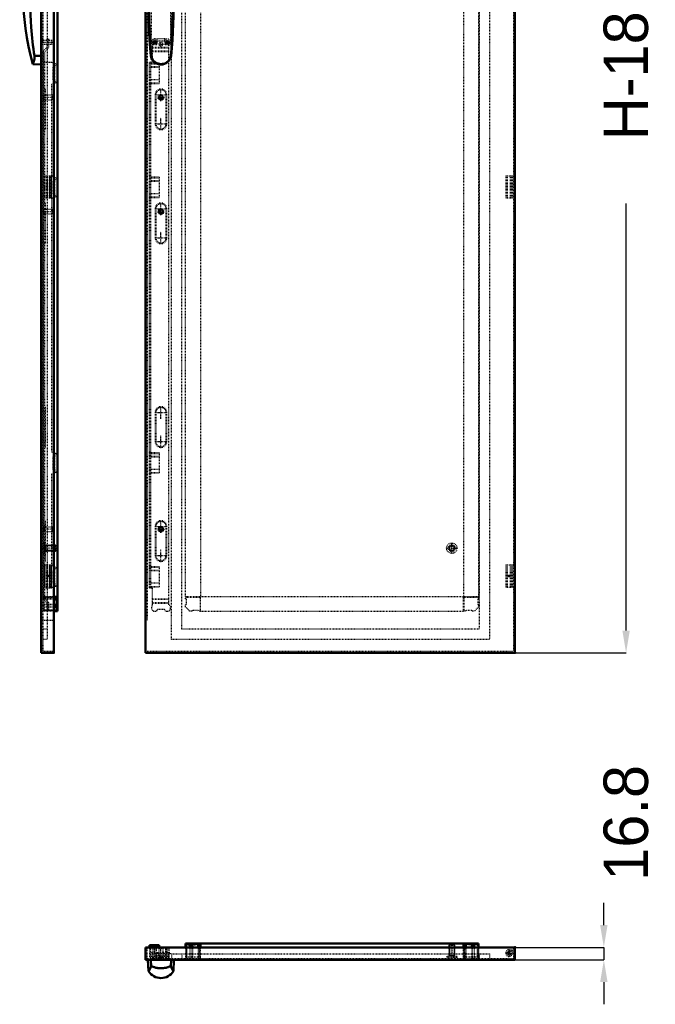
# Model space of a CAD drawing. Header units: millimetres. Extents: x -4 to 2027, y -35 to 2566.
# Tile 1 of 4: x -4 to 853, y -35 to 1293. Entities that reach past the tile are written whole.
import ezdxf

# ---------------------------------------------------------------- set-up
doc = ezdxf.new("R2010")
doc.units = ezdxf.units.MM
doc.linetypes.add('Center', pattern=[1.5, 0.45, -0.5, 0.05, -0.5])
doc.linetypes.add('Dashed', pattern=[2, 1, -1])
for name, color, linetype, lineweight in [('2d ConnectionPoints', 7, 'Continuous', 50), ('AM_0', 7, 'Continuous', 50), ('AM_5', 3, 'Continuous', 25), ('AM_7', 7, 'Center', 25), ('AM_9', 6, 'Dashed', 25)]:
    doc.layers.add(name, color=color, linetype=linetype, lineweight=lineweight)
doc.dimstyles.new('ISO-25', dxfattribs={"dimtxt": 2.5, "dimasz": 2.5, "dimexe": 1.25, "dimexo": 0.625, "dimtad": 1, "dimtxsty": 'Standard', "dimcen": 2.5, "dimadec": 0, "dimazin": 0, "dimtfac": 1, "dimtmove": 0, "dimatfit": 3, "dimfxl": 1, "dimarcsym": 0})

# ---------------------------------------------------------------- blocks, each defined once
blk = doc.blocks.new('1_LSSDS1800_0__Espagnolette_Top_0_in_DNSS1810R_0__1300')
at = {"layer": 'AM_0'}
for p, q in [((170.6, 44.4), (170.6, 41.4)), ((183.6, 44.4), (170.6, 44.4)), ((172.6, 41.4), (172.6, 42.5)), ((172.6, 42.5), (183.6, 42.5)), ((183.6, 41.4), (183.6, 44.4))]:
    blk.add_line(p, q, dxfattribs=at)
at = {"layer": 'AM_9'}
for p, q in [((183.6, 42.7), (170.6, 42.7)), ((170.6, 41.4), (170.6, 27.5)), ((172.6, 29.5), (172.6, 41.4)), ((183.6, 40.7), (172.6, 40.7)), ((183.6, 40.7), (183.6, 41.4)), ((172.6, 38.5), (170.6, 38.5)), ((196.6, 27.5), (170.6, 27.5)), ((172.6, 29.5), (196.6, 29.5)), ((173.1, 34.6), (199.1, 34.6)), ((173.1, 34.6), (173.1, 32.6)), ((199.1, 32.6), (173.1, 32.6)), ((174.1, 34.6), (174.1, 27.5)), ((177.6, 32.6), (177.6, 34.6)), ((179.2, 30.5), (178.2, 29.5)), ((178.6, 32.6), (178.6, 34.6)), ((193, 30.5), (179.2, 30.5)), ((181.6, 32.6), (181.6, 34.6)), ((190.6, 32.6), (190.6, 34.6)), ((193, 30.5), (194, 29.5)), ((193.6, 32.6), (193.6, 34.6)), ((194.6, 32.6), (194.6, 34.6)), ((196.6, 27.5), (196.6, 34.6)), ((199.1, 32.6), (199.1, 34.6))]:
    blk.add_line(p, q, dxfattribs=at)
blk = doc.blocks.new('2_LSSDSXXXX_0__Lock_0_in_DNSS1810R_0__1300')
at = {"layer": 'AM_0'}
for p, q in [((168.6, 24.6), (169.4, 9.3)), ((172.9, 15.6), (172.4, 24.6)), ((199.4, 15.6), (199.8, 24.6)), ((202.8, 9.3), (203.6, 24.6))]:
    blk.add_line(p, q, dxfattribs=at)
for points in [[(172.9, 15.6), (172.4, 14.6), (171.9, 13.7), (171.5, 12.8), (171.1, 12.1), (170.8, 11.5), (170.5, 10.9), (170.1, 10.4), (169.9, 10), (169.7, 9.7), (169.5, 9.5), (169.4, 9.4), (169.4, 9.3)], [(199.4, 15.6), (199.2, 15.7), (198.9, 15.7), (198.6, 15.6), (198.2, 15.5), (197.6, 15.4), (196.9, 15.1), (196.2, 14.9), (195.2, 14.6), (194, 14.3), (192.9, 14), (191.8, 13.8), (190.7, 13.6), (189.6, 13.4), (188.5, 13.3), (187.4, 13.3), (186.3, 13.2), (185.2, 13.2), (184.1, 13.3), (183.1, 13.4), (182, 13.5), (181.1, 13.6), (180.1, 13.8), (179.2, 14), (178.3, 14.2), (177.4, 14.5), (176.6, 14.7), (175.9, 15), (175.1, 15.2), (174.5, 15.4), (174, 15.6), (173.5, 15.7), (173.1, 15.7), (172.9, 15.6)], [(202.8, 9.3), (202.8, 9.3), (202.8, 9.4), (202.6, 9.6), (202.5, 9.8), (202.3, 10), (202.1, 10.4), (201.8, 10.8), (201.5, 11.3), (201.2, 12), (200.8, 12.7), (200.3, 13.6), (199.9, 14.5), (199.4, 15.6)]]:
    blk.add_lwpolyline(points, dxfattribs=at)
blk.add_arc((186.1, 19.6), 19.6, 211.5595, 328.44, dxfattribs=at)
at = {"layer": 'AM_7'}
for p, q in [((177.6, 23.8), (177.6, 42)), ((194.6, 23.8), (194.6, 42))]:
    blk.add_line(p, q, dxfattribs=at)
at = {"layer": 'AM_9'}
for p, q in [((175.6, 41.2), (175.1, 38.4)), ((175.6, 41.2), (179.6, 41.2)), ((180.1, 38.4), (179.6, 41.2)), ((192.6, 41.2), (192.1, 38.4)), ((192.6, 41.2), (196.6, 41.2)), ((197.1, 38.4), (196.6, 41.2)), ((175.1, 38.4), (175.1, 24.6)), ((175.1, 38.4), (180.1, 38.4)), ((180.1, 24.6), (180.1, 38.4)), ((192.1, 38.4), (197.1, 38.4)), ((192.1, 38.4), (192.1, 24.6)), ((197.1, 24.6), (197.1, 38.4))]:
    blk.add_line(p, q, dxfattribs=at)
blk = doc.blocks.new('3_DNSS1810R_0__Right_Door_0_in_DNSS1810R_0__1300')
at = {"layer": 'AM_0'}
for p, q in [((663.3, 41.4), (165.3, 41.4)), ((165.3, 41.4), (165.3, 24.6)), ((219.3, 46.6), (219.3, 41.4)), ((239.3, 46.6), (219.3, 46.6)), ((219.3, 46), (238.8, 46)), ((225, 46), (225, 41.4)), ((227.8, 46), (227.8, 41.4)), ((228.4, 46), (228.4, 41.4)), ((236.2, 46), (236.2, 41.4)), ((236.8, 46), (236.8, 41.4)), ((238.8, 46), (238.8, 41.4)), ((238.8, 44.7), (239.6, 44.7)), ((239.3, 44.7), (239.3, 46.6)), ((239.6, 46.6), (594.1, 46.6)), ((239.6, 41.4), (239.6, 46.6)), ((594.1, 41.4), (594.1, 46.6)), ((594.1, 44.7), (594.8, 44.7)), ((614.3, 46.6), (594.3, 46.6)), ((594.3, 46.6), (594.3, 44.7)), ((594.8, 46), (594.8, 41.4)), ((594.8, 46), (614.3, 46)), ((596.8, 46), (596.8, 41.4)), ((597.4, 46), (597.4, 41.4)), ((605.2, 46), (605.2, 41.4)), ((605.8, 46), (605.8, 41.4)), ((608.6, 46), (608.6, 41.4)), ((614.3, 41.4), (614.3, 46.6)), ((663.3, 24.6), (663.3, 41.4)), ((165.3, 24.6), (663.3, 24.6))]:
    blk.add_line(p, q, dxfattribs=at)
at = {"layer": 'AM_5'}
for p, q in [((575.1, 44.8), (575.1, 30.3)), ((581.6, 44.8), (581.6, 30.3)), ((183.1, 27.6), (189.1, 27.6)), ((183.7, 30.5), (183.7, 27.6)), ((188.5, 30.5), (188.5, 27.6)), ((574.3, 30.3), (575.1, 30.3)), ((574.3, 30.3), (582.3, 30.3)), ((582.3, 30.3), (581.6, 30.3))]:
    blk.add_line(p, q, dxfattribs=at)
at = {"layer": 'AM_7'}
for p, q in [((186.1, 24.5), (186.1, 41.3)), ((578.3, 45.7), (578.3, 25.7)), ((650.7, 33.7), (660.3, 33.7)), ((655.5, 28.9), (655.5, 38.5))]:
    blk.add_line(p, q, dxfattribs=at)
at = {"layer": 'AM_9'}
for p, q in [((167.3, 26.6), (167.3, 41.4)), ((183.7, 40.6), (183.1, 40)), ((183.1, 40), (183.1, 27.6)), ((189.1, 40), (183.1, 40)), ((188.5, 40.6), (183.7, 40.6)), ((189.1, 40), (188.5, 40.6)), ((189.1, 27.6), (189.1, 40)), ((219.3, 41.4), (219.3, 26.6)), ((220.3, 46), (220.3, 26.6)), ((220.9, 28.1), (220.9, 44.6)), ((237.7, 44.6), (220.9, 44.6)), ((225, 41.4), (225, 26.6)), ((227.8, 41.4), (227.8, 26.6)), ((228.4, 41.4), (228.4, 26.6)), ((236.2, 41.4), (236.2, 26.6)), ((236.8, 41.4), (236.8, 26.6)), ((237.7, 44.6), (237.7, 28.1)), ((238.8, 41.4), (238.8, 26.6)), ((239.3, 26.6), (239.3, 44.7)), ((239.6, 26.6), (239.6, 41.4)), ((575.1, 44.8), (574.3, 44)), ((574.3, 44), (574.3, 29)), ((582.3, 44), (574.3, 44)), ((581.6, 44.8), (575.1, 44.8)), ((582.3, 44), (581.6, 44.8)), ((582.3, 29), (582.3, 44)), ((594.1, 26.6), (594.1, 41.4)), ((594.3, 44.7), (594.3, 26.6)), ((594.8, 41.4), (594.8, 26.6)), ((612.7, 44.7), (595.9, 44.7)), ((595.9, 28.1), (595.9, 44.7)), ((596.8, 41.4), (596.8, 26.6)), ((597.4, 41.4), (597.4, 26.6)), ((605.2, 41.4), (605.2, 26.6)), ((605.8, 41.4), (605.8, 26.6)), ((608.6, 41.4), (608.6, 26.6)), ((612.7, 44.7), (612.7, 28.1)), ((613.3, 46), (613.3, 26.6)), ((614.3, 41.4), (614.3, 26.6)), ((661.3, 40.7), (659.3, 40.7)), ((659.3, 40.7), (659.3, 37.9)), ((661.3, 41.4), (661.3, 26.6)), ((165.3, 26.6), (661.3, 26.6)), ((173.4, 26.6), (173.4, 24.6)), ((175.4, 26.6), (175.4, 24.6)), ((180.6, 26.6), (180.6, 24.6)), ((189.9, 27.6), (182.4, 27.6)), ((182.4, 27.6), (182.4, 26.6)), ((183.5, 26.6), (183.5, 24.6)), ((188.7, 24.6), (188.7, 26.6)), ((189.9, 26.6), (189.9, 27.6)), ((191.6, 26.6), (191.6, 24.6)), ((196.9, 26.6), (196.9, 24.6)), ((198.9, 26.6), (198.9, 24.6)), ((200.3, 32.6), (200.3, 26.6)), ((200.3, 32.6), (629.3, 32.6)), ((214.3, 32.6), (214.3, 26.6)), ((237.7, 28.1), (220.9, 28.1)), ((238.8, 28.1), (239.6, 28.1)), ((585.3, 29), (571.3, 29)), ((571.3, 29), (571.3, 27.8)), ((585.3, 27.8), (571.3, 27.8)), ((573.8, 27.8), (573.8, 26.6)), ((582.8, 26.6), (582.8, 27.8)), ((585.3, 27.8), (585.3, 29)), ((594.1, 28.6), (594.8, 28.6)), ((594.1, 28.1), (594.8, 28.1)), ((612.7, 28.1), (595.9, 28.1)), ((615.3, 32.6), (615.3, 26.6)), ((629.3, 32.6), (629.3, 26.6)), ((657, 35.8), (658.1, 37.4)), ((659.3, 37.9), (658, 33)), ((659.9, 32.5), (661.3, 37.6))]:
    blk.add_line(p, q, dxfattribs=at)
for radius in [4.55, 2.55]:
    blk.add_arc((655.5, 33.7), radius, 54.75, 344.67, dxfattribs=at)
blk = doc.blocks.new('4_LSSDS1800_0__Espagnolette_Bottom_0_in_DNSS1810R_0__1300')
at = {"layer": 'AM_9'}
for p, q in [((32.6, 1255.9), (32.6, 1266.9)), ((32.6, 1266.9), (34.6, 1266.9)), ((32.6, 1263.9), (34.6, 1263.9)), ((34.6, 1266.9), (34.6, 1255.1)), ((27.5, 1250.9), (32.6, 1255.9)), ((27.5, 511), (27.5, 1250.9)), ((34.6, 1255.1), (29.5, 1250)), ((29.5, 511.8), (29.5, 1250)), ((32.6, 1259.6), (34.6, 1259.6)), ((32.6, 1258.4), (34.6, 1258.4)), ((27.5, 1235.5), (38.5, 1235.5)), ((38.5, 1235.5), (44.4, 1233.4)), ((42.5, 1234.1), (40.7, 1229.2)), ((40.7, 1211.8), (40.7, 1229.2)), ((44.4, 1233.4), (42.7, 1228.9)), ((42.7, 1228.9), (42.7, 1212.2)), ((40.7, 1211.8), (42.5, 1206.9)), ((42.7, 1212.2), (44.4, 1207.6)), ((30.5, 1198.4), (29.5, 1199.4)), ((30.5, 1145.6), (30.5, 1198.4)), ((44.4, 1207.6), (38.5, 1205.5)), ((38.5, 1205.5), (38.5, 1081.8)), ((30.5, 1191.5), (29.5, 1191.5)), ((30.5, 1152.5), (29.5, 1152.5)), ((29.5, 1144.6), (30.5, 1145.6)), ((38.5, 1081.8), (44.4, 1079.7)), ((42.5, 1080.4), (40.7, 1075.5)), ((44.4, 1079.7), (42.7, 1075.2)), ((40.7, 1058.1), (40.7, 1075.5)), ((42.7, 1075.2), (42.7, 1058.5)), ((44.4, 1053.9), (38.5, 1051.8)), ((38.5, 1051.8), (38.5, 710)), ((40.7, 1058.1), (42.5, 1053.2)), ((42.7, 1058.5), (44.4, 1053.9)), ((30.5, 1044.6), (29.5, 1045.6)), ((30.5, 1037.7), (29.5, 1037.7)), ((30.5, 991.8), (30.5, 1044.6)), ((30.5, 998.7), (29.5, 998.7)), ((29.5, 990.8), (30.5, 991.8)), ((30.5, 769.8), (29.5, 770.8)), ((30.5, 762.9), (29.5, 762.9)), ((30.5, 717), (30.5, 769.8)), ((30.5, 723.9), (29.5, 723.9)), ((29.5, 716), (30.5, 717)), ((38.5, 710), (44.4, 707.9)), ((42.5, 708.6), (40.7, 703.7)), ((44.4, 707.9), (42.7, 703.4)), ((40.7, 686.3), (40.7, 703.7)), ((42.7, 703.4), (42.7, 686.7)), ((44.4, 682.1), (38.5, 680)), ((38.5, 680), (38.5, 556.3)), ((40.7, 686.3), (42.5, 681.5)), ((42.7, 686.7), (44.4, 682.1)), ((30.5, 616), (29.5, 617)), ((30.5, 563.2), (30.5, 616)), ((30.5, 609.1), (29.5, 609.1)), ((30.5, 570.1), (29.5, 570.1)), ((29.5, 562.2), (30.5, 563.2)), ((38.5, 556.3), (44.4, 554.2)), ((42.5, 554.9), (40.7, 550)), ((40.7, 532.6), (40.7, 550)), ((44.4, 554.2), (42.7, 549.7)), ((42.7, 549.7), (42.7, 533)), ((40.7, 532.6), (42.5, 527.8)), ((42.7, 533), (44.4, 528.4)), ((27.5, 526.3), (38.5, 526.3)), ((44.4, 528.4), (38.5, 526.3)), ((32.6, 505.9), (27.5, 511)), ((29.5, 511.8), (34.6, 506.7)), ((32.6, 494.9), (32.6, 505.9)), ((34.6, 506.7), (34.6, 494.9)), ((32.6, 503.5), (34.6, 503.5)), ((32.6, 502.2), (34.6, 502.2)), ((32.6, 497.9), (34.6, 497.9))]:
    blk.add_line(p, q, dxfattribs=at)
blk = doc.blocks.new('6_LSSDSXXXX_0__Lock_0_in_DNSS1810R_0__1300')
at = {"layer": 'AM_0'}
for p, q in [((24.6, 1427.4), (13.2, 1426.8)), ((15.6, 1415.8), (24.6, 1415.9)), ((15.6, 1244), (24.6, 1244)), ((13.2, 1233), (24.6, 1232.4))]:
    blk.add_line(p, q, dxfattribs=at)
for points in [[(15.6, 1415.8), (15.7, 1416.7), (15.7, 1417.6), (15.6, 1418.5), (15.5, 1419.3), (15.4, 1420.1), (15.3, 1420.9), (15.1, 1421.7), (14.9, 1422.4), (14.7, 1423.1), (14.4, 1423.8), (14.2, 1424.5), (14, 1425), (13.8, 1425.6), (13.6, 1426), (13.4, 1426.4), (13.3, 1426.6), (13.3, 1426.8), (13.2, 1426.8), (13.2, 1426.8)], [(15.6, 1244), (14.8, 1248.8), (14.1, 1253.7), (13.4, 1258.5), (12.8, 1263.4), (12.3, 1268.2), (11.8, 1273.1), (11.3, 1278), (10.9, 1282.9), (10.4, 1291.1), (10, 1299.3), (9.7, 1307.6), (9.5, 1315.8), (9.4, 1324.1), (9.3, 1332.3), (9.4, 1340.6), (9.6, 1348.8), (9.8, 1357.1), (10.2, 1365.3), (10.5, 1370.8), (10.9, 1376.3), (11.3, 1381.8), (11.8, 1387.5), (12.4, 1393.2), (13.1, 1398.8), (13.9, 1404.5), (14.7, 1410.2), (15.6, 1415.8)], [(13.2, 1233), (13.2, 1233), (13.3, 1233.2), (13.4, 1233.4), (13.5, 1233.6), (13.6, 1234), (13.8, 1234.4), (14, 1234.9), (14.2, 1235.5), (14.5, 1236.2), (14.7, 1236.9), (15, 1237.7), (15.2, 1238.6), (15.4, 1239.6), (15.6, 1240.6), (15.6, 1241.4), (15.7, 1242.3), (15.7, 1243.1), (15.6, 1244)]]:
    blk.add_lwpolyline(points, dxfattribs=at)
blk.add_arc((361.6, 1329.9), 361.6, 164.4577, 195.5423, dxfattribs=at)
at = {"layer": 'AM_7'}
for p, q in [((23.8, 1397.4), (42, 1397.4)), ((23.8, 1262.4), (42, 1262.4))]:
    blk.add_line(p, q, dxfattribs=at)
at = {"layer": 'AM_9'}
for p, q in [((38.4, 1399.9), (24.6, 1399.9)), ((24.6, 1394.9), (38.4, 1394.9)), ((41.2, 1399.4), (38.4, 1399.9)), ((38.4, 1399.9), (38.4, 1394.9)), ((38.4, 1394.9), (41.2, 1395.4)), ((41.2, 1399.4), (41.2, 1395.4)), ((38.4, 1264.9), (24.6, 1264.9)), ((41.2, 1264.4), (38.4, 1264.9)), ((38.4, 1264.9), (38.4, 1259.9)), ((41.2, 1264.4), (41.2, 1260.4)), ((24.6, 1259.9), (38.4, 1259.9)), ((38.4, 1259.9), (41.2, 1260.4))]:
    blk.add_line(p, q, dxfattribs=at)
blk = doc.blocks.new('7_DNSS1810R_0__Right_Door_0_in_DNSS1810R_0__1300')
at = {"layer": 'AM_0'}
for p, q in [((24.6, 2220.9), (24.6, 438.9)), ((41.4, 2220.9), (41.4, 438.9)), ((46.6, 2164.9), (46.6, 494.9)), ((41.4, 514.2), (46.6, 514.2)), ((46, 513.7), (41.4, 513.7)), ((46, 511.7), (41.4, 511.7)), ((46, 511.1), (41.4, 511.1)), ((44.7, 514.2), (44.7, 513.7)), ((46, 513.7), (46, 494.9)), ((46, 504), (41.4, 504)), ((46, 503.4), (41.4, 503.4)), ((46, 500.6), (41.4, 500.6)), ((46.6, 494.9), (41.4, 494.9)), ((24.6, 438.9), (41.4, 438.9))]:
    blk.add_line(p, q, dxfattribs=at)
at = {"layer": 'AM_5'}
for p, q in [((27.6, 1190.9), (27.6, 1184.9)), ((30.5, 1190.3), (27.6, 1190.3)), ((30.5, 1185.5), (27.6, 1185.5)), ((27.6, 1036.9), (27.6, 1030.9)), ((30.5, 1036.3), (27.6, 1036.3)), ((30.5, 1031.5), (27.6, 1031.5)), ((27.6, 608.4), (27.6, 602.4)), ((30.5, 607.8), (27.6, 607.8)), ((30.5, 603), (27.6, 603)), ((30.3, 583.9), (30.3, 583.2)), ((30.3, 583.9), (30.3, 575.9)), ((44.8, 583.2), (30.3, 583.2)), ((44.8, 576.7), (30.3, 576.7)), ((30.3, 575.9), (30.3, 576.7))]:
    blk.add_line(p, q, dxfattribs=at)
at = {"layer": 'AM_7'}
for p, q in [((24.5, 1259.9), (26.7, 1259.9)), ((41.3, 1187.9), (25.9, 1187.9)), ((41.3, 1033.9), (25.9, 1033.9)), ((41.3, 605.4), (25.9, 605.4)), ((45.7, 579.9), (25.7, 579.9))]:
    blk.add_line(p, q, dxfattribs=at)
at = {"layer": 'AM_9'}
for p, q in [((26.6, 2218.9), (26.6, 440.9)), ((32.6, 2184.9), (32.6, 456.9)), ((26.6, 1266.9), (24.6, 1266.9)), ((26.6, 1264.7), (24.6, 1264.7)), ((26.6, 1262.5), (24.6, 1262.5)), ((26.6, 1259.2), (24.6, 1259.2)), ((24.6, 1257.3), (26.6, 1257.3)), ((27.6, 1191.7), (26.6, 1191.7)), ((26.6, 1184.2), (27.6, 1184.2)), ((27.6, 1184.2), (27.6, 1191.7)), ((40, 1190.9), (27.6, 1190.9)), ((27.6, 1184.9), (40, 1184.9)), ((40, 1184.9), (40, 1190.9)), ((40.6, 1190.3), (40, 1190.9)), ((40, 1184.9), (40.6, 1185.5)), ((40.6, 1185.5), (40.6, 1190.3)), ((29.2, 1082.4), (29.2, 1052.4)), ((29.2, 1082.4), (40.7, 1082.4)), ((31.2, 1082.4), (31.2, 1052.4)), ((32.5, 1082.4), (32.5, 1052.4)), ((33, 1082.4), (33, 1052.4)), ((35.8, 1082.4), (35.8, 1052.4)), ((36.3, 1052.4), (36.3, 1082.4)), ((37.4, 1082.4), (37.4, 1052.4)), ((37.6, 1082.4), (37.6, 1052.4)), ((37.9, 1082.4), (37.9, 1052.4)), ((38.3, 1052.4), (38.3, 1082.4)), ((40.7, 1082.4), (40.7, 1052.4)), ((29.2, 1052.4), (40.7, 1052.4)), ((27.6, 1037.7), (26.6, 1037.7)), ((27.6, 1030.2), (27.6, 1037.7)), ((40, 1036.9), (27.6, 1036.9)), ((40, 1030.9), (40, 1036.9)), ((40.6, 1036.3), (40, 1036.9)), ((40.6, 1031.5), (40.6, 1036.3)), ((26.6, 1030.2), (27.6, 1030.2)), ((27.6, 1030.9), (40, 1030.9)), ((40, 1030.9), (40.6, 1031.5)), ((27.6, 609.2), (26.6, 609.2)), ((26.6, 601.7), (27.6, 601.7)), ((27.6, 601.7), (27.6, 609.2)), ((40, 608.4), (27.6, 608.4)), ((27.6, 602.4), (40, 602.4)), ((40, 602.4), (40, 608.4)), ((40.6, 607.8), (40, 608.4)), ((40, 602.4), (40.6, 603)), ((40.6, 603), (40.6, 607.8)), ((27.8, 572.9), (27.8, 586.9)), ((29, 586.9), (27.8, 586.9)), ((29, 572.9), (29, 586.9)), ((27.8, 584.4), (26.6, 584.4)), ((26.6, 575.4), (27.8, 575.4)), ((27.8, 572.9), (29, 572.9)), ((44, 583.9), (29, 583.9)), ((29, 575.9), (44, 575.9)), ((44, 575.9), (44, 583.9)), ((44.8, 583.2), (44, 583.9)), ((44, 575.9), (44.8, 576.7)), ((44.8, 576.7), (44.8, 583.2)), ((29.2, 557.4), (29.2, 527.4)), ((29.2, 557.4), (40.7, 557.4)), ((31.2, 557.4), (31.2, 527.4)), ((32.5, 557.4), (32.5, 527.4)), ((33, 557.4), (33, 527.4)), ((35.8, 557.4), (35.8, 527.4)), ((36.3, 527.4), (36.3, 557.4)), ((37.4, 557.4), (37.4, 527.4)), ((37.6, 557.4), (37.6, 527.4)), ((37.9, 557.4), (37.9, 527.4)), ((38.3, 527.4), (38.3, 557.4)), ((40.7, 557.4), (40.7, 527.4)), ((29.2, 527.4), (40.7, 527.4)), ((26.6, 514.9), (46.6, 514.9)), ((26.6, 514.2), (41.4, 514.2)), ((41.4, 513.7), (26.6, 513.7)), ((41.4, 511.7), (26.6, 511.7)), ((41.4, 511.1), (26.6, 511.1)), ((28.1, 514.9), (28.1, 513.7)), ((28.1, 513.3), (28.1, 496.5)), ((44.7, 513.3), (28.1, 513.3)), ((28.6, 496.5), (28.6, 513.3)), ((44.6, 514.9), (44.6, 513.7)), ((44.7, 496.5), (44.7, 513.3)), ((41.4, 504), (26.6, 504)), ((41.4, 503.4), (26.6, 503.4)), ((41.4, 500.6), (26.6, 500.6)), ((46, 495.9), (26.6, 495.9)), ((41.4, 494.9), (26.6, 494.9)), ((44.7, 496.5), (28.1, 496.5)), ((26.6, 482.9), (41.4, 482.9)), ((32.6, 470.9), (26.6, 470.9)), ((32.6, 456.9), (26.6, 456.9)), ((26.6, 440.9), (41.4, 440.9))]:
    blk.add_line(p, q, dxfattribs=at)
blk = doc.blocks.new('8_LSSDS1800_0__Espagnolette_Bottom_0_in_DNSS1810R_0__1300')
at = {"layer": 'AM_7'}
for p, q in [((186.1, 1183.2), (186.1, 1199.8)), ((177.8, 1191.5), (194.4, 1191.5)), ((186.1, 1144.2), (186.1, 1160.8)), ((177.8, 1152.5), (194.4, 1152.5)), ((177.8, 1037.7), (194.4, 1037.7)), ((186.1, 1029.4), (186.1, 1046)), ((177.8, 998.7), (194.4, 998.7)), ((186.1, 990.4), (186.1, 1007)), ((186.1, 754.6), (186.1, 771.2)), ((177.8, 762.9), (194.4, 762.9)), ((186.1, 715.6), (186.1, 732.2)), ((177.8, 723.9), (194.4, 723.9)), ((186.1, 600.8), (186.1, 617.4)), ((177.8, 609.1), (194.4, 609.1)), ((186.1, 561.8), (186.1, 578.4)), ((177.8, 570.1), (194.4, 570.1))]:
    blk.add_line(p, q, dxfattribs=at)
at = {"layer": 'AM_9'}
for p, q in [((177.6, 1266.9), (178.6, 1266.9)), ((190.6, 1263.9), (181.6, 1263.9)), ((193.6, 1266.9), (194.6, 1266.9)), ((174.1, 1259.6), (174.1, 1235.5)), ((174.1, 1255.9), (196.6, 1255.9)), ((174.1, 1255.1), (196.6, 1255.1)), ((174.1, 1250.9), (196.6, 1250.9)), ((174.1, 1250), (196.6, 1250)), ((196.6, 503.5), (196.6, 1258.4)), ((174.1, 1235.5), (170.6, 1235.5)), ((170.6, 526.3), (170.6, 1235.5)), ((172.6, 526.3), (172.6, 1235.5)), ((170.6, 1233.4), (183.6, 1233.4)), ((170.6, 1228.9), (183.6, 1228.9)), ((183.6, 1234.1), (172.6, 1234.1)), ((183.6, 1229.2), (172.6, 1229.2)), ((183.6, 1234.1), (183.6, 1206.9)), ((170.6, 1212.2), (183.6, 1212.2)), ((183.6, 1211.8), (172.6, 1211.8)), ((170.6, 1207.6), (183.6, 1207.6)), ((170.6, 1205.5), (172.6, 1205.5)), ((172.6, 1206.9), (183.6, 1206.9)), ((178.2, 1191.5), (178.2, 1152.5)), ((179.2, 1191.5), (178.2, 1191.5)), ((179.2, 1191.5), (179.2, 1152.5)), ((193, 1152.5), (193, 1191.5)), ((193, 1191.5), (194, 1191.5)), ((194, 1152.5), (194, 1191.5)), ((179.2, 1152.5), (178.2, 1152.5)), ((193, 1152.5), (194, 1152.5)), ((170.6, 1081.8), (172.6, 1081.8)), ((170.6, 1079.7), (183.6, 1079.7)), ((183.6, 1080.4), (172.6, 1080.4)), ((183.6, 1080.4), (183.6, 1053.2)), ((170.6, 1075.2), (183.6, 1075.2)), ((183.6, 1075.5), (172.6, 1075.5)), ((170.6, 1058.5), (183.6, 1058.5)), ((170.6, 1053.9), (183.6, 1053.9)), ((170.6, 1051.8), (172.6, 1051.8)), ((183.6, 1058.1), (172.6, 1058.1)), ((172.6, 1053.2), (183.6, 1053.2)), ((178.2, 1037.7), (178.2, 998.7)), ((179.2, 1037.7), (178.2, 1037.7)), ((179.2, 1037.7), (179.2, 998.7)), ((193, 998.7), (193, 1037.7)), ((193, 1037.7), (194, 1037.7)), ((194, 998.7), (194, 1037.7)), ((179.2, 998.7), (178.2, 998.7)), ((193, 998.7), (194, 998.7)), ((178.2, 762.9), (178.2, 723.9)), ((179.2, 762.9), (178.2, 762.9)), ((179.2, 762.9), (179.2, 723.9)), ((193, 723.9), (193, 762.9)), ((193, 762.9), (194, 762.9)), ((194, 723.9), (194, 762.9)), ((179.2, 723.9), (178.2, 723.9)), ((193, 723.9), (194, 723.9)), ((170.6, 710), (172.6, 710)), ((170.6, 707.9), (183.6, 707.9)), ((183.6, 708.6), (172.6, 708.6)), ((183.6, 708.6), (183.6, 681.5)), ((170.6, 703.4), (183.6, 703.4)), ((183.6, 703.7), (172.6, 703.7)), ((170.6, 686.7), (183.6, 686.7)), ((170.6, 682.1), (183.6, 682.1)), ((170.6, 680), (172.6, 680)), ((183.6, 686.3), (172.6, 686.3)), ((172.6, 681.5), (183.6, 681.5)), ((178.2, 609.1), (178.2, 570.1)), ((179.2, 609.1), (178.2, 609.1)), ((179.2, 609.1), (179.2, 570.1)), ((193, 570.1), (193, 609.1)), ((193, 609.1), (194, 609.1)), ((194, 570.1), (194, 609.1)), ((179.2, 570.1), (178.2, 570.1)), ((193, 570.1), (194, 570.1)), ((170.6, 556.3), (172.6, 556.3)), ((170.6, 554.2), (183.6, 554.2)), ((170.6, 549.7), (183.6, 549.7)), ((183.6, 554.9), (172.6, 554.9)), ((183.6, 550), (172.6, 550)), ((183.6, 554.9), (183.6, 527.8)), ((170.6, 533), (183.6, 533)), ((183.6, 532.6), (172.6, 532.6)), ((170.6, 528.4), (183.6, 528.4)), ((170.6, 526.3), (174.1, 526.3)), ((172.6, 527.8), (183.6, 527.8)), ((174.1, 526.3), (174.1, 502.2)), ((174.1, 511.8), (196.6, 511.8)), ((174.1, 511), (196.6, 511)), ((174.1, 506.7), (196.6, 506.7)), ((174.1, 505.9), (196.6, 505.9)), ((177.6, 494.9), (178.6, 494.9)), ((181.6, 497.9), (190.6, 497.9)), ((193.6, 494.9), (194.6, 494.9))]:
    blk.add_line(p, q, dxfattribs=at)
for centre, radius, start, end in [((177.6, 1262.4), 4.5, 90, 218.9424), ((178.6, 1263.9), 3, 0, 90), ((193.6, 1263.9), 3, 90, 180), ((194.6, 1262.4), 4.5, 296.3878, 90), ((186.1, 1191.5), 7.91, 0, 180), ((186.1, 1191.5), 6.91, 0, 180), ((186.1, 1152.5), 7.91, 180, 0), ((186.1, 1152.5), 6.91, 180, 0), ((186.1, 1037.7), 7.91, 360, 180), ((186.1, 1037.7), 6.91, 360, 180), ((186.1, 998.7), 7.91, 180, 0), ((186.1, 998.7), 6.91, 180, 0), ((186.1, 762.9), 7.91, 0, 180), ((186.1, 762.9), 6.91, 0, 180), ((186.1, 723.9), 7.91, 180, 0), ((186.1, 723.9), 6.91, 180, 0), ((186.1, 609.1), 7.91, 360, 180), ((186.1, 609.1), 6.91, 360, 180), ((186.1, 570.1), 7.91, 180, 0), ((186.1, 570.1), 6.91, 180, 0), ((177.6, 499.4), 4.5, 141.0576, 270), ((178.6, 497.9), 3, 270, 0), ((193.6, 497.9), 3, 180, 270), ((194.6, 499.4), 4.5, 270, 63.6122)]:
    blk.add_arc(centre, radius, start, end, dxfattribs=at)
blk = doc.blocks.new('10_LSSDSXXXX_0__Lock_0_in_DNSS1810R_0__1300')
at = {"layer": 'AM_0'}
for p, q in [((172.9, 1415.8), (172.4, 1415.9)), ((199.4, 1415.8), (199.8, 1415.9)), ((172.9, 1244), (172.4, 1244)), ((199.4, 1244), (199.8, 1244))]:
    blk.add_line(p, q, dxfattribs=at)
for points in [[(199.4, 1415.8), (198.9, 1417.6), (198.2, 1419.3), (197.3, 1420.9), (196.2, 1422.4), (194.6, 1423.8), (192.9, 1425), (190.8, 1426), (188.5, 1426.6), (186.3, 1426.8), (184.1, 1426.7), (182.1, 1426.2), (180.1, 1425.4), (178.3, 1424.3), (176.6, 1423), (175.2, 1421.3), (174, 1419.2), (173.3, 1417.6), (172.9, 1415.8)], [(172.9, 1415.8), (172.2, 1406.2), (171, 1386.7), (170.5, 1377), (169.9, 1360.5), (169.5, 1344), (169.4, 1327.5), (169.6, 1311), (170, 1294.5), (170.7, 1277.7), (171.7, 1261), (172.9, 1244)], [(199.4, 1244), (200.1, 1253.7), (201.3, 1273.1), (201.8, 1282.9), (202.4, 1299.3), (202.7, 1315.8), (202.8, 1332.3), (202.6, 1348.8), (202.2, 1365.3), (201.5, 1382.1), (200.6, 1398.8), (199.4, 1415.8)], [(172.9, 1244), (173.3, 1242.3), (174, 1240.5), (174.9, 1238.9), (176.1, 1237.4), (177.6, 1236), (179.4, 1234.8), (181.5, 1233.8), (183.8, 1233.2), (185.9, 1233), (188.2, 1233.2), (190.2, 1233.6), (192.1, 1234.4), (193.9, 1235.5), (195.6, 1236.9), (197.1, 1238.6), (198.3, 1240.6), (198.9, 1242.3), (199.4, 1244)]]:
    blk.add_lwpolyline(points, dxfattribs=at)
for centre, radius, start, end in [((186.1, 1413.5), 13.9, 9.7143, 170.2857), ((1142.6, 1329.9), 974, 174.9377, 185.0623), ((-770.4, 1329.9), 974, 354.9377, 5.0623), ((186.1, 1246.3), 13.9, 189.7143, 350.2857)]:
    blk.add_arc(centre, radius, start, end, dxfattribs=at)
at = {"layer": 'AM_7'}
for p, q in [((175, 1397.4), (180.2, 1397.4)), ((177.6, 1394.8), (177.6, 1400)), ((192, 1397.4), (197.2, 1397.4)), ((194.6, 1394.8), (194.6, 1400)), ((219.1, 1329.9), (153.1, 1329.9)), ((175, 1262.4), (180.2, 1262.4)), ((177.6, 1259.8), (177.6, 1265)), ((192, 1262.4), (197.2, 1262.4)), ((194.6, 1259.8), (194.6, 1265))]:
    blk.add_line(p, q, dxfattribs=at)
at = {"layer": 'AM_9'}
for centre, radius in [((177.6, 1397.4), 2.5), ((177.6, 1397.4), 2), ((194.6, 1397.4), 2.5), ((194.6, 1397.4), 2), ((177.6, 1262.4), 2.5), ((177.6, 1262.4), 2), ((194.6, 1262.4), 2.5), ((194.6, 1262.4), 2)]:
    blk.add_circle(centre, radius, dxfattribs=at)
blk = doc.blocks.new('11_DNSS1810R_0__Right_Door_0_in_DNSS1810R_0__1300')
at = {"layer": 'AM_0'}
for p, q in [((165.3, 2220.9), (165.3, 438.9)), ((663.3, 2220.9), (663.3, 438.9)), ((165.3, 438.9), (663.3, 438.9))]:
    blk.add_line(p, q, dxfattribs=at)
at = {"layer": 'AM_5'}
for centre, radius in [((186.1, 1187.9), 2.39), ((186.1, 1033.9), 2.39), ((186.1, 605.4), 2.39), ((578.3, 579.9), 3.23)]:
    blk.add_arc(centre, radius, 75, 15, dxfattribs=at)
at = {"layer": 'AM_7'}
for p, q in [((186.1, 1257.2), (186.1, 1262.7)), ((183.4, 1259.9), (188.9, 1259.9)), ((182.2, 1187.9), (190.1, 1187.9)), ((182.2, 1033.9), (190.1, 1033.9)), ((182.2, 605.4), (190.1, 605.4)), ((578.3, 572.6), (578.3, 587.3)), ((571, 579.9), (585.7, 579.9))]:
    blk.add_line(p, q, dxfattribs=at)
at = {"layer": 'AM_9'}
for p, q in [((661.3, 2218.9), (661.3, 440.9)), ((200.3, 456.9), (200.3, 2184.9)), ((629.3, 2184.9), (629.3, 456.9)), ((214.3, 470.9), (214.3, 2170.9)), ((615.3, 2170.9), (615.3, 470.9)), ((167.3, 2159.9), (167.3, 482.9)), ((219.3, 514.9), (219.3, 2148.2)), ((239.3, 2146.4), (239.3, 514.9)), ((594.3, 514.2), (594.3, 2145.7)), ((614.3, 2145.7), (614.3, 514.2)), ((173.4, 1264.7), (173.4, 1395.2)), ((198.9, 1395.2), (198.9, 1264.7)), ((175.4, 1259.2), (173.4, 1264.7)), ((191.6, 1266.9), (180.6, 1266.9)), ((180.6, 1266.9), (180.6, 1259.2)), ((191.6, 1259.2), (191.6, 1266.9)), ((198.9, 1264.7), (196.9, 1259.2)), ((180.6, 1259.2), (175.4, 1259.2)), ((196.9, 1259.2), (191.6, 1259.2)), ((651, 1082.4), (661.3, 1082.4)), ((651, 1082.4), (651, 1052.4)), ((653, 1082.4), (653, 1052.4)), ((657, 1082.4), (657, 1052.4)), ((658, 1082.4), (658, 1052.4)), ((658.1, 1082.4), (658.1, 1052.4)), ((659.3, 1082.4), (659.3, 1052.4)), ((659.9, 1082.4), (659.9, 1052.4)), ((651, 1052.4), (661.3, 1052.4)), ((651, 557.4), (661.3, 557.4)), ((651, 557.4), (651, 527.4)), ((653, 557.4), (653, 527.4)), ((657, 557.4), (657, 527.4)), ((658, 557.4), (658, 527.4)), ((658.1, 557.4), (658.1, 527.4)), ((659.3, 557.4), (659.3, 527.4)), ((659.9, 557.4), (659.9, 527.4)), ((651, 527.4), (661.3, 527.4)), ((219.3, 514.9), (239.3, 514.9)), ((219.3, 513.7), (238.8, 513.7)), ((219.3, 511.7), (219.3, 513.7)), ((220.3, 511.1), (219.3, 511.7)), ((220.3, 504), (220.3, 511.1)), ((220.9, 513.7), (220.9, 514.9)), ((237.7, 514.9), (237.7, 513.7)), ((238.8, 513.7), (238.8, 494.9)), ((238.8, 513.3), (239.6, 513.3)), ((239.6, 514.9), (594.1, 514.9)), ((239.6, 494.9), (239.6, 514.9)), ((594.1, 494.9), (594.1, 514.9)), ((594.1, 513.3), (594.8, 513.3)), ((614.3, 514.2), (594.3, 514.2)), ((594.8, 513.7), (614.3, 513.7)), ((594.8, 494.9), (594.8, 513.7)), ((595.9, 513.7), (595.9, 514.2)), ((612.7, 514.2), (612.7, 513.7)), ((614.3, 511.7), (613.3, 511.1)), ((613.3, 511.1), (613.3, 504)), ((614.3, 513.7), (614.3, 511.7)), ((219.3, 503.4), (220.3, 504)), ((219.3, 500.6), (219.3, 503.4)), ((225, 494.9), (219.3, 500.6)), ((227.8, 494.9), (225, 494.9)), ((228.4, 495.9), (227.8, 494.9)), ((236.2, 495.9), (228.4, 495.9)), ((236.8, 494.9), (236.2, 495.9)), ((238.8, 494.9), (236.8, 494.9)), ((239.6, 496.5), (238.8, 496.5)), ((239.6, 494.9), (594.1, 494.9)), ((594.8, 496.5), (594.1, 496.5)), ((596.8, 494.9), (594.8, 494.9)), ((597.4, 495.9), (596.8, 494.9)), ((605.2, 495.9), (597.4, 495.9)), ((605.8, 494.9), (605.2, 495.9)), ((608.6, 494.9), (605.8, 494.9)), ((614.3, 500.6), (608.6, 494.9)), ((613.3, 504), (614.3, 503.4)), ((614.3, 503.4), (614.3, 500.6)), ((165.3, 482.9), (167.3, 482.9)), ((615.3, 470.9), (214.3, 470.9)), ((629.3, 456.9), (200.3, 456.9)), ((165.3, 440.9), (661.3, 440.9))]:
    blk.add_line(p, q, dxfattribs=at)
for centre, radius in [((186.1, 1259.9), 2.6), ((186.1, 1187.9), 3.75), ((186.1, 1187.9), 3), ((186.1, 1187.9), 2.39), ((186.1, 1033.9), 3.75), ((186.1, 1033.9), 3), ((186.1, 1033.9), 2.39), ((186.1, 605.4), 3.75), ((186.1, 605.4), 3), ((186.1, 605.4), 2.39), ((578.3, 579.9), 7), ((578.3, 579.9), 4.5), ((578.3, 579.9), 4), ((578.3, 579.9), 3.23)]:
    blk.add_circle(centre, radius, dxfattribs=at)
blk = doc.blocks.new('*D23')
at = {"layer": 'AM_5', "color": 0, "lineweight": -2}
for p, q in [((783.3, 71.4), (783.3, 101.4)), ((663.3, 41.4), (783.3, 41.4)), ((783.3, 41.4), (783.3, 24.6)), ((660.3, 24.6), (783.3, 24.6)), ((783.3, -5.4), (783.3, -35.4))]:
    blk.add_line(p, q, dxfattribs=at)
at = {"layer": 'AM_5', "color": 0}
for points in [[(778.3, 71.4), (788.3, 71.4), (783.3, 41.4)], [(788.3, -5.4), (778.3, -5.4), (783.3, 24.6)]]:
    blk.add_solid(points, dxfattribs=at)
at = {"layer": 'Defpoints', "color": 0}
for p in [(663.3, 41.4), (660.3, 24.6), (783.3, 24.6)]:
    blk.add_point(p, dxfattribs=at)
at = {"layer": 'AM_5', "color": 0, "insert": (813.3, 209.4), "char_height": 60, "attachment_point": 5, "rotation": 90}
blk.add_mtext('16.8', dxfattribs=at)
blk = doc.blocks.new('*D25')
at = {"layer": 'AM_5', "color": 0, "lineweight": -2}
for p, q in [((165.3, 2220.9), (813.3, 2220.9)), ((813.3, 2190.9), (813.3, 1615.1)), ((813.3, 468.9), (813.3, 1044.8)), ((663.3, 438.9), (813.3, 438.9))]:
    blk.add_line(p, q, dxfattribs=at)
at = {"layer": 'AM_5', "color": 0}
for points in [[(818.3, 2190.9), (808.3, 2190.9), (813.3, 2220.9)], [(808.3, 468.9), (818.3, 468.9), (813.3, 438.9)]]:
    blk.add_solid(points, dxfattribs=at)
at = {"layer": 'Defpoints', "color": 0}
for p in [(165.3, 2220.9), (663.3, 438.9), (783.3, 438.9)]:
    blk.add_point(p, dxfattribs=at)
at = {"layer": 'AM_5', "color": 0, "insert": (813.3, 1329.9), "char_height": 60, "attachment_point": 5, "rotation": 90}
blk.add_mtext('H-18=1782', dxfattribs=at)

msp = doc.modelspace()

# ---------------------------------------------------------------- linework, layer by layer
at = {"layer": '2d ConnectionPoints'}
for p in [(24.6, 1262.42), (24.6, 1262.42), (177.62, 1262.42), (194.62, 1262.42), (33.7, 542.42), (655.52, 542.42), (41.4, 438.92), (663.32, 438.92), (663.32, 41.4), (655.52, 33.7), (655.52, 33.7), (177.62, 24.6), (177.62, 24.6), (186.12, 24.6), (186.12, 24.6), (194.62, 24.6), (194.62, 24.6)]:
    msp.add_point(p, dxfattribs=at)

# ---------------------------------------------------------------- block references
for name in ['7_DNSS1810R_0__Right_Door_0_in_DNSS1810R_0__1300', '11_DNSS1810R_0__Right_Door_0_in_DNSS1810R_0__1300', '6_LSSDSXXXX_0__Lock_0_in_DNSS1810R_0__1300', '10_LSSDSXXXX_0__Lock_0_in_DNSS1810R_0__1300', '4_LSSDS1800_0__Espagnolette_Bottom_0_in_DNSS1810R_0__1300', '8_LSSDS1800_0__Espagnolette_Bottom_0_in_DNSS1810R_0__1300', '3_DNSS1810R_0__Right_Door_0_in_DNSS1810R_0__1300', '2_LSSDSXXXX_0__Lock_0_in_DNSS1810R_0__1300', '1_LSSDS1800_0__Espagnolette_Top_0_in_DNSS1810R_0__1300']:
    msp.add_blockref(name, (0, 0))

# ---------------------------------------------------------------- dimensions: what is measured, and where the dimension line sits
at = {"layer": 'AM_5'}
for base, p1, p2, text, picture, middle in [((813.32, 438.92), (165.32, 2220.92), (663.32, 438.92), 'H-18=1782', '*D25', (813.32, 1329.92)), ((783.32, 24.6), (663.32, 41.4), (660.32, 24.6), '16.8', '*D23', (813.32, 209.4))]:
    dim = msp.add_linear_dim(base=base, p1=p1, p2=p2, angle=90, text=text, dimstyle='ISO-25', override={"dimtxt": 60, "dimasz": 30, "dimexe": 0, "dimexo": 0, "dimgap": 18}, dxfattribs=at)
    dim.commit()
    dim.dimension.update_dxf_attribs({"geometry": picture, "text_midpoint": middle, "dimtype": 160, "text_rotation": 90})

doc.saveas('drawing.dxf')
